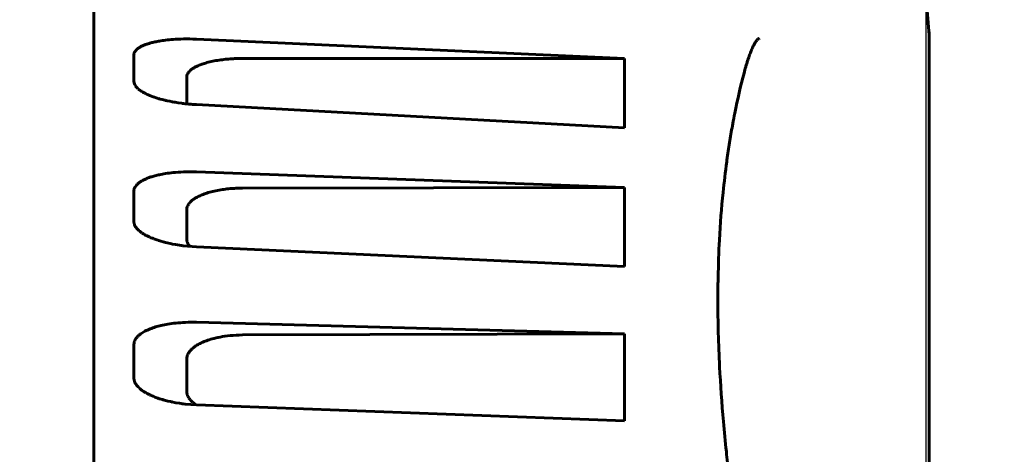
# Model space of a CAD drawing. Header units: millimetres. Extents: x 0 to 594, y 0 to 420.
# Tile 19 of 24: x 354.58 to 359.88, y 265.4 to 267.74. Entities that reach past the tile are written whole.
import ezdxf

# ---------------------------------------------------------------- set-up
doc = ezdxf.new("R2010")
doc.units = ezdxf.units.MM
doc.linetypes.add('K5LT_BASIC', pattern=[0])
doc.linetypes.add('K5LT_THIN', pattern=[0])
doc.layers.add('Системный слой', color=7, linetype='Continuous')
doc.styles.add('KDIMTEXTSTYLE', font='GOST_AU.SHX', dxfattribs={"width": 0.96, "oblique": 15, "height": 5})
doc.dimstyles.new('KDIMSTYLE (0.50)', dxfattribs={"dimtxt": 5, "dimasz": 1, "dimexe": 2, "dimexo": 0, "dimgap": 1, "dimtad": 1, "dimlfac": 2, "dimtxsty": 'KDIMTEXTSTYLE', "dimsah": 1, "dimcen": 0, "dimdle": 1, "dimadec": 0, "dimazin": 0, "dimtfac": 0.667, "dimtmove": 0, "dimatfit": 3, "dimfxl": 1, "dimtvp": 1, "dimtolj": 1, "dimtzin": 0, "dimarcsym": 0})

# ---------------------------------------------------------------- blocks, each defined once
blk = doc.blocks.new('U10')
at = {"layer": 'Системный слой', "color": 150, "linetype": 'K5LT_BASIC', "lineweight": 60, "true_color": 0x0080ff}
for p, q in [((355.1915, 265.8138), (355.1915, 265.815)), ((355.1917, 265.8105), (355.1915, 265.8138)), ((355.1919, 265.8089), (355.1917, 265.8105)), ((355.192, 265.8081), (355.1919, 265.8089)), ((355.192, 265.8077), (355.192, 265.8081)), ((355.192, 265.8075), (355.192, 265.8077)), ((355.1924, 265.8054), (355.192, 265.8075)), ((355.1932, 265.8015), (355.1924, 265.8054)), ((355.1938, 265.7996), (355.1932, 265.8015)), ((355.194, 265.7987), (355.1938, 265.7996)), ((355.1942, 265.7982), (355.194, 265.7987)), ((355.1943, 265.798), (355.1942, 265.7982)), ((355.1954, 265.7948), (355.1943, 265.798)), ((355.1972, 265.7907), (355.1954, 265.7948)), ((355.1982, 265.7886), (355.1972, 265.7907)), ((355.1987, 265.7876), (355.1982, 265.7886)), ((355.199, 265.7871), (355.1987, 265.7876)), ((355.1991, 265.7868), (355.199, 265.7871)), ((355.2004, 265.7846), (355.1991, 265.7868)), ((355.2033, 265.78), (355.2004, 265.7846)), ((355.2048, 265.7777), (355.2033, 265.78)), ((355.2057, 265.7765), (355.2048, 265.7777)), ((355.2061, 265.776), (355.2057, 265.7765)), ((355.2063, 265.7757), (355.2061, 265.776)), ((355.2092, 265.772), (355.2063, 265.7757)), ((355.2138, 265.7669), (355.2092, 265.772)), ((355.2163, 265.7643), (355.2138, 265.7669)), ((355.2176, 265.763), (355.2163, 265.7643)), ((355.2182, 265.7624), (355.2176, 265.763)), ((355.2185, 265.7621), (355.2182, 265.7624)), ((355.2233, 265.7577), (355.2185, 265.7621)), ((355.2296, 265.7525), (355.2233, 265.7577)), ((355.233, 265.75), (355.2296, 265.7525)), ((355.2347, 265.7487), (355.233, 265.75)), ((355.2355, 265.7481), (355.2347, 265.7487)), ((355.236, 265.7477), (355.2355, 265.7481)), ((355.2433, 265.7427), (355.236, 265.7477)), ((355.2504, 265.7381), (355.2433, 265.7427)), ((355.2541, 265.7359), (355.2504, 265.7381)), ((355.256, 265.7348), (355.2541, 265.7359)), ((355.257, 265.7343), (355.256, 265.7348)), ((355.2574, 265.734), (355.257, 265.7343)), ((355.2626, 265.7311), (355.2574, 265.734)), ((355.27, 265.7273), (355.2626, 265.7311)), ((355.2737, 265.7254), (355.27, 265.7273)), ((355.2756, 265.7245), (355.2737, 265.7254)), ((355.2766, 265.724), (355.2756, 265.7245)), ((355.277, 265.7238), (355.2766, 265.724)), ((355.2814, 265.7218), (355.277, 265.7238)), ((355.29, 265.7179), (355.2814, 265.7218)), ((355.2945, 265.7161), (355.29, 265.7179)), ((355.2967, 265.7151), (355.2945, 265.7161)), ((355.2978, 265.7147), (355.2967, 265.7151)), ((355.2984, 265.7145), (355.2978, 265.7147)), ((355.305, 265.7119), (355.2984, 265.7145)), ((355.3157, 265.7079), (355.305, 265.7119)), ((355.3211, 265.706), (355.3157, 265.7079)), ((355.3239, 265.705), (355.3211, 265.706)), ((355.3253, 265.7046), (355.3239, 265.705)), ((355.326, 265.7043), (355.3253, 265.7046)), ((355.3298, 265.7031), (355.326, 265.7043)), ((355.3453, 265.6983), (355.3298, 265.7031)), ((355.3533, 265.6961), (355.3453, 265.6983)), ((355.3573, 265.695), (355.3533, 265.6961)), ((355.3594, 265.6944), (355.3573, 265.695)), ((355.3604, 265.6941), (355.3594, 265.6944)), ((355.3609, 265.694), (355.3604, 265.6941)), ((355.3681, 265.6922), (355.3609, 265.694)), ((355.3735, 265.6908), (355.3682, 265.6922)), ((355.388, 265.6875), (355.3735, 265.6908)), ((355.3954, 265.686), (355.388, 265.6875)), ((355.3992, 265.6852), (355.3954, 265.686)), ((355.4011, 265.6848), (355.3992, 265.6852)), ((355.402, 265.6846), (355.4011, 265.6848)), ((355.4165, 265.6819), (355.402, 265.6846)), ((355.4364, 265.6787), (355.4165, 265.6819)), ((355.4467, 265.6772), (355.4364, 265.6787)), ((355.452, 265.6765), (355.4467, 265.6772)), ((355.4546, 265.6762), (355.452, 265.6765)), ((355.456, 265.6761), (355.4546, 265.6762)), ((355.4685, 265.6747), (355.456, 265.6761)), ((355.528, 265.6703), (355.4685, 265.6747))]:
    blk.add_line(p, q, dxfattribs=at)
blk = doc.blocks.new('U15')
at = {"layer": 'Системный слой', "color": 150, "linetype": 'K5LT_BASIC', "lineweight": 60, "true_color": 0x0080ff}
for p, q in [((359.4761, 266.0883), (359.4761, 266.0902)), ((359.4761, 265.0349), (359.4761, 265.0351))]:
    blk.add_line(p, q, dxfattribs=at)
blk = doc.blocks.new('U20')
at = {"layer": 'Системный слой', "color": 150, "linetype": 'K5LT_BASIC', "lineweight": 60, "true_color": 0x0080ff}
for p, q in [((359.4761, 267.662), (359.4761, 267.6226)), ((359.4761, 267.4192), (359.4761, 267.3498))]:
    blk.add_line(p, q, dxfattribs=at)
blk = doc.blocks.new('U21')
at = {"layer": 'Системный слой', "color": 150, "linetype": 'K5LT_BASIC', "lineweight": 60, "true_color": 0x0080ff}
for p, q in [((355.1915, 266.6563), (355.1915, 266.6574)), ((355.1917, 266.6533), (355.1915, 266.6563)), ((355.1919, 266.6518), (355.1917, 266.6533)), ((355.192, 266.6511), (355.1919, 266.6518)), ((355.192, 266.6507), (355.192, 266.6511)), ((355.192, 266.6505), (355.192, 266.6507)), ((355.1924, 266.6486), (355.192, 266.6505)), ((355.1932, 266.6451), (355.1924, 266.6486)), ((355.1938, 266.6433), (355.1932, 266.6451)), ((355.194, 266.6425), (355.1938, 266.6433)), ((355.1942, 266.642), (355.194, 266.6425)), ((355.1943, 266.6418), (355.1942, 266.642)), ((355.1954, 266.6389), (355.1943, 266.6418)), ((355.1972, 266.6352), (355.1954, 266.6389)), ((355.1982, 266.6333), (355.1972, 266.6352)), ((355.1987, 266.6323), (355.1982, 266.6333)), ((355.199, 266.6319), (355.1987, 266.6323)), ((355.1991, 266.6316), (355.199, 266.6319)), ((355.2004, 266.6296), (355.1991, 266.6316)), ((355.2033, 266.6253), (355.2004, 266.6296)), ((355.2048, 266.6232), (355.2033, 266.6253)), ((355.2057, 266.6221), (355.2048, 266.6232)), ((355.2061, 266.6216), (355.2057, 266.6221)), ((355.2063, 266.6214), (355.2061, 266.6216)), ((355.2092, 266.618), (355.2063, 266.6214)), ((355.2138, 266.6132), (355.2092, 266.618)), ((355.2163, 266.6108), (355.2138, 266.6132)), ((355.2176, 266.6097), (355.2163, 266.6108)), ((355.2182, 266.6091), (355.2176, 266.6097)), ((355.2185, 266.6088), (355.2182, 266.6091)), ((355.2233, 266.6048), (355.2185, 266.6088)), ((355.2296, 266.5999), (355.2233, 266.6048)), ((355.2329, 266.5975), (355.2296, 266.5999)), ((355.2347, 266.5964), (355.2329, 266.5975)), ((355.2355, 266.5958), (355.2347, 266.5964)), ((355.236, 266.5955), (355.2355, 266.5958)), ((355.2433, 266.5908), (355.236, 266.5955)), ((355.2504, 266.5865), (355.2433, 266.5908)), ((355.2541, 266.5845), (355.2504, 266.5865)), ((355.256, 266.5835), (355.2541, 266.5845)), ((355.257, 266.5829), (355.256, 266.5835)), ((355.2574, 266.5827), (355.257, 266.5829)), ((355.2626, 266.58), (355.2574, 266.5827)), ((355.2699, 266.5764), (355.2626, 266.58)), ((355.2737, 266.5746), (355.2699, 266.5764)), ((355.2756, 266.5738), (355.2737, 266.5746)), ((355.2766, 266.5733), (355.2756, 266.5738)), ((355.277, 266.5731), (355.2766, 266.5733)), ((355.283, 266.5705), (355.277, 266.5731)), ((355.2908, 266.5673), (355.283, 266.5705)), ((355.2948, 266.5657), (355.2908, 266.5673)), ((355.2968, 266.5649), (355.2948, 266.5657)), ((355.2979, 266.5645), (355.2968, 266.5649)), ((355.2984, 266.5643), (355.2979, 266.5645)), ((355.3204, 266.5565), (355.2984, 266.5643)), ((355.321, 266.5563), (355.3204, 266.5565)), ((355.3229, 266.5557), (355.321, 266.5563)), ((355.3248, 266.5551), (355.3229, 266.5557)), ((355.3258, 266.5548), (355.3248, 266.5551)), ((355.3262, 266.5546), (355.3258, 266.5548)), ((355.3358, 266.5517), (355.3262, 266.5546)), ((355.3486, 266.5481), (355.3358, 266.5517)), ((355.3551, 266.5463), (355.3486, 266.5481)), ((355.3584, 266.5455), (355.3551, 266.5463)), ((355.3601, 266.5451), (355.3584, 266.5455)), ((355.3609, 266.5448), (355.3601, 266.5451)), ((355.3713, 266.5423), (355.3609, 266.5448)), ((355.3868, 266.5389), (355.3713, 266.5423)), ((355.3948, 266.5372), (355.3868, 266.5389)), ((355.3989, 266.5364), (355.3948, 266.5372)), ((355.4009, 266.536), (355.3989, 266.5364)), ((355.4019, 266.5358), (355.4009, 266.536)), ((355.4164, 266.5331), (355.4019, 266.5358)), ((355.4364, 266.5299), (355.4164, 266.5331)), ((355.4467, 266.5284), (355.4364, 266.5299)), ((355.452, 266.5278), (355.4467, 266.5284)), ((355.4546, 266.5274), (355.452, 266.5278)), ((355.456, 266.5273), (355.4546, 266.5274)), ((355.528, 266.5211), (355.456, 266.5273))]:
    blk.add_line(p, q, dxfattribs=at)
blk = doc.blocks.new('U22')
at = {"layer": 'Системный слой', "color": 150, "linetype": 'K5LT_BASIC', "lineweight": 60, "true_color": 0x0080ff}
for p, q in [((358.8693, 268.9646), (359.2603, 268.6557)), ((359.2603, 268.6557), (359.4345, 268.167)), ((359.4345, 268.167), (359.4761, 267.662))]:
    blk.add_line(p, q, dxfattribs=at)
blk = doc.blocks.new('U25')
at = {"layer": 'Системный слой', "color": 150, "linetype": 'K5LT_BASIC', "lineweight": 60, "true_color": 0x0080ff}
for p, q in [((355.1915, 267.4116), (355.194, 267.3987)), ((355.194, 267.3987), (355.1951, 267.3959)), ((355.1951, 267.3959), (355.1953, 267.3956)), ((355.1953, 267.3956), (355.1956, 267.3949)), ((355.1956, 267.3949), (355.1962, 267.3937)), ((355.1962, 267.3937), (355.1976, 267.3912)), ((355.1976, 267.3912), (355.2009, 267.3862)), ((355.2009, 267.3862), (355.2034, 267.383)), ((355.2034, 267.383), (355.2036, 267.3828)), ((355.2036, 267.3828), (355.2041, 267.3822)), ((355.2041, 267.3822), (355.2049, 267.3812)), ((355.2049, 267.3812), (355.2068, 267.3792)), ((355.2068, 267.3792), (355.2108, 267.3752)), ((355.2108, 267.3752), (355.2132, 267.373)), ((355.2132, 267.373), (355.2135, 267.3727)), ((355.2135, 267.3727), (355.214, 267.3723)), ((355.214, 267.3723), (355.2151, 267.3713)), ((355.2151, 267.3713), (355.2173, 267.3695)), ((355.2173, 267.3695), (355.222, 267.3659)), ((355.222, 267.3659), (355.2266, 267.3626)), ((355.2266, 267.3626), (355.227, 267.3623)), ((355.227, 267.3623), (355.2277, 267.3618)), ((355.2277, 267.3618), (355.2292, 267.3608)), ((355.2292, 267.3608), (355.2323, 267.3588)), ((355.2323, 267.3588), (355.2388, 267.3548)), ((355.2388, 267.3548), (355.2467, 267.3504)), ((355.2467, 267.3504), (355.2472, 267.3502)), ((355.2472, 267.3502), (355.2482, 267.3496)), ((355.2482, 267.3496), (355.2501, 267.3486)), ((355.2501, 267.3486), (355.2542, 267.3466)), ((355.2542, 267.3466), (355.2626, 267.3425)), ((355.2626, 267.3425), (355.2699, 267.3393)), ((355.2699, 267.3393), (355.2704, 267.3391)), ((355.2704, 267.3391), (355.2712, 267.3387)), ((355.2712, 267.3387), (355.2729, 267.338)), ((355.2729, 267.338), (355.2763, 267.3366)), ((355.2763, 267.3366), (355.2803, 267.335)), ((355.2803, 267.335), (355.2957, 267.3292)), ((355.2957, 267.3292), (355.2962, 267.329)), ((355.2962, 267.329), (355.2971, 267.3287)), ((355.2971, 267.3287), (355.2991, 267.328)), ((355.2991, 267.328), (355.303, 267.3266)), ((355.303, 267.3266), (355.311, 267.324)), ((355.311, 267.324), (355.3221, 267.3206)), ((355.3221, 267.3206), (355.3228, 267.3204)), ((355.3228, 267.3204), (355.3241, 267.32)), ((355.3241, 267.32), (355.3269, 267.3191)), ((355.3269, 267.3191), (355.3326, 267.3175)), ((355.3326, 267.3175), (355.3441, 267.3144)), ((355.3441, 267.3144), (355.3572, 267.3111)), ((355.3572, 267.3111), (355.3581, 267.3109)), ((355.3581, 267.3109), (355.3598, 267.3105)), ((355.3598, 267.3105), (355.3632, 267.3097)), ((355.3632, 267.3097), (355.37, 267.3082)), ((355.37, 267.3082), (355.3842, 267.3051)), ((355.3842, 267.3051), (355.3979, 267.3024)), ((355.3979, 267.3024), (355.399, 267.3023)), ((355.399, 267.3023), (355.401, 267.3019)), ((355.401, 267.3019), (355.4051, 267.3011)), ((355.4051, 267.3011), (355.4134, 267.2997)), ((355.4134, 267.2997), (355.4306, 267.297)), ((355.4306, 267.297), (355.4505, 267.2942)), ((355.4505, 267.2942), (355.4516, 267.294)), ((355.4516, 267.294), (355.4537, 267.2938)), ((355.4537, 267.2938), (355.4581, 267.2932)), ((355.4581, 267.2932), (355.4668, 267.2922)), ((355.4668, 267.2922), (355.4849, 267.2903)), ((355.4849, 267.2903), (355.4938, 267.2895)), ((355.4938, 267.2895), (355.4947, 267.2894)), ((355.4947, 267.2894), (355.4965, 267.2893)), ((355.4965, 267.2893), (355.5001, 267.289)), ((355.5001, 267.289), (355.5073, 267.2884)), ((355.5073, 267.2884), (355.522, 267.2875)), ((355.522, 267.2875), (355.528, 267.2871))]:
    blk.add_line(p, q, dxfattribs=at)
blk = doc.blocks.new('U27')
at = {"layer": 'Системный слой', "color": 150, "linetype": 'K5LT_BASIC', "lineweight": 60, "true_color": 0x0080ff}
for p, q in [((355.4761, 266.5641), (355.4767, 266.5568)), ((355.4767, 266.5568), (355.4786, 266.5484)), ((355.4786, 266.5484), (355.4787, 266.548)), ((355.4787, 266.548), (355.4789, 266.5474)), ((355.4789, 266.5474), (355.4794, 266.5461)), ((355.4794, 266.5461), (355.4804, 266.5435)), ((355.4804, 266.5435), (355.4829, 266.5384)), ((355.4829, 266.5384), (355.4852, 266.5346)), ((355.4852, 266.5346), (355.4853, 266.5343)), ((355.4853, 266.5343), (355.4857, 266.5337)), ((355.4857, 266.5337), (355.4864, 266.5326)), ((355.4864, 266.5326), (355.488, 266.5304)), ((355.488, 266.5304), (355.4914, 266.5259)), ((355.4914, 266.5259), (355.4934, 266.5235))]:
    blk.add_line(p, q, dxfattribs=at)
blk = doc.blocks.new('U32')
at = {"layer": 'Системный слой', "color": 150, "linetype": 'K5LT_BASIC', "lineweight": 60, "true_color": 0x0080ff}
for p, q in [((355.4761, 267.297), (355.4761, 267.2982)), ((355.4763, 267.2946), (355.4761, 267.297)), ((355.4764, 267.2932), (355.4763, 267.2946)), ((355.4765, 267.2924), (355.4764, 267.2932)), ((355.4766, 267.2921), (355.4765, 267.2924)), ((355.4766, 267.2919), (355.4766, 267.2921)), ((355.4766, 267.2918), (355.4766, 267.2919)), ((355.4766, 267.2917), (355.4766, 267.2918)), ((355.4767, 267.2917), (355.4766, 267.2917)), ((355.4766, 267.2917), (355.4766, 267.2917)), ((355.4767, 267.2916), (355.4767, 267.2917)), ((355.4767, 267.2914), (355.4767, 267.2916)), ((355.4767, 267.2911), (355.4767, 267.2914))]:
    blk.add_line(p, q, dxfattribs=at)
blk = doc.blocks.new('U34')
at = {"layer": 'Системный слой', "color": 150, "linetype": 'K5LT_BASIC', "lineweight": 60, "true_color": 0x0080ff}
for p, q in [((359.4761, 266.0889), (359.4761, 266.2222)), ((359.4761, 265.4046), (359.4761, 265.5564))]:
    blk.add_line(p, q, dxfattribs=at)
blk = doc.blocks.new('U42')
at = {"layer": 'Системный слой', "color": 150, "linetype": 'K5LT_BASIC', "lineweight": 60, "true_color": 0x0080ff}
for p, q in [((359.4761, 267.6216), (359.4761, 267.4216)), ((359.4761, 267.3498), (359.4761, 267.3487))]:
    blk.add_line(p, q, dxfattribs=at)
blk = doc.blocks.new('U55')
at = {"layer": 'Системный слой', "color": 150, "linetype": 'K5LT_BASIC', "lineweight": 60, "true_color": 0x0080ff}
for p, q in [((355.4761, 265.744), (355.4767, 265.7361)), ((355.4767, 265.7361), (355.4786, 265.7268)), ((355.4786, 265.7268), (355.4787, 265.7264)), ((355.4787, 265.7264), (355.4789, 265.7257)), ((355.4789, 265.7257), (355.4794, 265.7243)), ((355.4794, 265.7243), (355.4804, 265.7215)), ((355.4804, 265.7215), (355.4829, 265.7158)), ((355.4829, 265.7158), (355.4852, 265.7117)), ((355.4852, 265.7117), (355.4853, 265.7113)), ((355.4853, 265.7113), (355.4857, 265.7107)), ((355.4857, 265.7107), (355.4865, 265.7095)), ((355.4865, 265.7095), (355.4881, 265.7069)), ((355.4881, 265.7069), (355.4916, 265.7019)), ((355.4916, 265.7019), (355.4941, 265.6987)), ((355.4941, 265.6987), (355.4944, 265.6984)), ((355.4944, 265.6984), (355.4949, 265.6978)), ((355.4949, 265.6978), (355.4959, 265.6966)), ((355.4959, 265.6966), (355.498, 265.6942)), ((355.498, 265.6942), (355.5024, 265.6896)), ((355.5024, 265.6896), (355.507, 265.6852)), ((355.507, 265.6852), (355.5073, 265.6849)), ((355.5073, 265.6849), (355.5081, 265.6843)), ((355.5081, 265.6843), (355.5095, 265.683)), ((355.5095, 265.683), (355.5125, 265.6805)), ((355.5125, 265.6805), (355.5188, 265.6756)), ((355.5188, 265.6756), (355.5261, 265.6704))]:
    blk.add_line(p, q, dxfattribs=at)
blk = doc.blocks.new('KDIMARROW_02')
at = {"layer": 'Системный слой'}
blk.add_hatch(color=0, dxfattribs=at).paths.add_polyline_path([(4.5, 0), (5, 0.6583), (0, 0), (5, -0.6583)])
at = {"layer": 'Системный слой', "color": 0, "linetype": 'K5LT_THIN', "lineweight": 18}
for p, q in [((5, 0.6583), (0, 0)), ((4.5, 0), (5, 0.6583)), ((0, 0), (-1, 0)), ((0, 0), (5, -0.6583)), ((0, 0), (7, 0)), ((5, -0.6583), (4.5, 0))]:
    blk.add_line(p, q, dxfattribs=at)

msp = doc.modelspace()

# ---------------------------------------------------------------- linework, layer by layer
at = {"layer": 'Системный слой', "color": 150, "linetype": 'K5LT_BASIC', "lineweight": 60, "true_color": 0x0080ff}
for p, q in [((354.9761, 256.8248), (354.9761, 269.3248)), ((355.528, 267.6398), (357.8356, 267.5349)), ((358.5612, 267.6443), (358.5612, 267.6443)), ((359.4761, 267.6611), (359.4761, 267.662)), ((359.4761, 267.661), (359.4761, 267.6611)), ((359.4761, 267.661), (359.4761, 267.6216)), ((359.4761, 267.6289), (359.4761, 267.6216)), ((355.1915, 267.4116), (355.1915, 267.5545)), ((357.8356, 267.5349), (355.7764, 267.5359)), ((357.8356, 267.5349), (357.8356, 267.1628)), ((359.4756, 267.4789), (359.4756, 267.4782)), ((359.4756, 267.4783), (359.4756, 267.4782)), ((355.4761, 267.4355), (355.4761, 267.2982)), ((359.4761, 267.4258), (359.4761, 267.4181)), ((359.4761, 267.3487), (359.4761, 267.4181)), ((359.4761, 267.3487), (359.4761, 267.3498)), ((359.4761, 265.0351), (359.4761, 267.3487)), ((357.8356, 267.1628), (355.528, 267.2871)), ((355.528, 266.9246), (357.8356, 266.8405)), ((355.1915, 266.8209), (355.1915, 266.6574)), ((357.8356, 266.8405), (355.7764, 266.8375)), ((357.8356, 266.8405), (357.8356, 266.4147)), ((355.4761, 266.5641), (355.4761, 266.7212)), ((355.3225, 266.5558), (355.3204, 266.5565)), ((355.528, 266.5211), (357.8356, 266.4147)), ((359.4761, 266.2216), (359.4761, 266.2222)), ((359.4761, 266.2217), (359.4761, 266.2216)), ((357.8356, 266.0534), (355.528, 266.1147)), ((355.7764, 266.0465), (357.8356, 266.0534)), ((357.8356, 265.5845), (357.8356, 266.0534)), ((359.4761, 266.0902), (359.4761, 266.0883)), ((355.1915, 265.9951), (355.1915, 265.815)), ((355.4761, 265.744), (355.4761, 265.917)), ((355.528, 265.6703), (357.8356, 265.5845)), ((359.4761, 265.558), (359.4761, 265.5557)), ((359.4761, 265.5557), (359.4761, 265.5557)), ((359.4761, 265.4039), (359.4761, 265.4046))]:
    msp.add_line(p, q, dxfattribs=at)
for points, knots in [([(355.528, 267.6398), (355.5032, 267.641), (355.4589, 267.6413), (355.4048, 267.6389), (355.3628, 267.6348), (355.3308, 267.6301), (355.3049, 267.6251), (355.2828, 267.6198), (355.2631, 267.6138), (355.2449, 267.6071), (355.2288, 267.5996), (355.2152, 267.5914), (355.2048, 267.5828), (355.1974, 267.5739), (355.1934, 267.566), (355.1917, 267.5595), (355.1916, 267.5559), (355.1915, 267.5545)], [0, 0, 0, 0, 0.120685, 0.230142, 0.31979, 0.399415, 0.465698, 0.527221, 0.587323, 0.647468, 0.708589, 0.769818, 0.829904, 0.882994, 0.93691, 0.974272, 1, 1, 1, 1]), ([(358.5612, 267.6443), (358.5607, 267.6441), (358.5602, 267.6438), (358.5586, 267.6429), (358.5573, 267.6421), (358.5547, 267.6402), (358.5533, 267.6391), (358.5502, 267.6362), (358.5485, 267.6344), (358.5453, 267.6307), (358.5438, 267.6288), (358.54, 267.6234), (358.5375, 267.6197), (358.5322, 267.6105), (358.5294, 267.6042), (358.5266, 267.5987), (358.5266, 267.5987), (358.5261, 267.5976), (358.5256, 267.5964), (358.5251, 267.5952)], [6.355013, 6.355013, 6.355013, 6.355013, 7.035329, 7.035329, 8.714299, 8.714299, 10.332741, 10.332741, 11.911364, 11.911364, 13.101217, 13.101217, 14.847328, 14.847328, 16.664082, 16.664082, 16.665269, 16.665269, 17, 17, 17, 17]), ([(358.5251, 267.5952), (358.5212, 267.5863), (358.5176, 267.5773), (358.5106, 267.5593), (358.5073, 267.5503), (358.5024, 267.5363), (358.5007, 267.5314), (358.4981, 267.5237), (358.4972, 267.521), (358.4953, 267.515), (358.4943, 267.5119), (358.4915, 267.5027), (358.4897, 267.4968), (358.4847, 267.4797), (358.4816, 267.4685), (358.4786, 267.4572)], [0, 0, 0, 0, 3, 3, 6, 6, 7.601927, 7.601927, 8.501118, 8.501118, 9.528798, 9.528798, 11.455668, 11.455668, 15, 15, 15, 15]), ([(355.4761, 267.4355), (355.4763, 267.4417), (355.4791, 267.4535), (355.4916, 267.4688), (355.5069, 267.4808), (355.5235, 267.4905), (355.5427, 267.4993), (355.5653, 267.5077), (355.5924, 267.5155), (355.624, 267.5226), (355.6576, 267.5282), (355.6922, 267.5323), (355.7239, 267.5346), (355.7525, 267.5358), (355.7691, 267.536), (355.7764, 267.5359)], [0, 0, 0, 0, 0.11728, 0.216015, 0.291692, 0.360978, 0.42857, 0.502261, 0.585981, 0.673968, 0.760541, 0.834897, 0.906561, 0.959201, 1, 1, 1, 1]), ([(358.4786, 267.4572), (358.4604, 267.3877), (358.4438, 267.3156), (358.4253, 267.2224), (358.4217, 267.2037), (358.4154, 267.1699), (358.4127, 267.1548), (358.4075, 267.1246), (358.4049, 267.1094), (358.3975, 267.064), (358.3929, 267.0334), (358.3874, 266.9948), (358.3863, 266.9873), (358.3853, 266.9794), (358.3853, 266.9794), (358.3788, 266.9242), (358.3714, 266.8702), (358.3573, 266.731), (358.3508, 266.6455), (358.3426, 266.4921), (358.3409, 266.4243), (358.3381, 266.3273), (358.3386, 266.2964), (358.3376, 266.2564), (358.3378, 266.2455), (358.3378, 266.2348)], [0, 0, 0, 0, 4.8, 4.8, 5.994563, 5.994563, 6.942419, 6.942419, 7.882753, 7.882753, 9.748374, 9.748374, 10.208064, 10.208064, 10.212324, 10.212324, 13.449525, 13.449525, 18.249525, 18.249525, 21.864956, 21.864956, 23.442546, 23.442546, 24, 24, 24, 24]), ([(355.528, 266.9246), (355.5032, 266.9256), (355.4589, 266.9253), (355.4048, 266.9216), (355.3628, 266.9162), (355.3308, 266.9103), (355.3049, 266.9041), (355.2828, 266.8976), (355.2631, 266.8904), (355.2449, 266.8824), (355.2288, 266.8734), (355.2152, 266.8637), (355.2048, 266.8537), (355.1974, 266.8433), (355.1934, 266.8342), (355.1917, 266.8267), (355.1916, 266.8226), (355.1915, 266.8209)], [0, 0, 0, 0, 0.120685, 0.230142, 0.31979, 0.399414, 0.465697, 0.527219, 0.587321, 0.647465, 0.708586, 0.769815, 0.829901, 0.882991, 0.936907, 0.97427, 1, 1, 1, 1]), ([(355.4761, 266.7212), (355.4763, 266.7283), (355.4791, 266.7418), (355.4916, 266.7595), (355.5069, 266.7734), (355.5235, 266.7846), (355.5427, 266.7948), (355.5653, 266.8044), (355.5924, 266.8136), (355.624, 266.8218), (355.6576, 266.8283), (355.6922, 266.8331), (355.7239, 266.8359), (355.7525, 266.8373), (355.7691, 266.8376), (355.7764, 266.8375)], [0, 0, 0, 0, 0.11728, 0.216015, 0.291692, 0.360978, 0.42857, 0.502261, 0.585981, 0.673969, 0.760543, 0.834899, 0.906564, 0.959203, 1, 1, 1, 1]), ([(358.4812, 264.7327), (358.4801, 264.7392), (358.4789, 264.7457), (358.4619, 264.8508), (358.4447, 264.9503), (358.4266, 265.0743), (358.4229, 265.1005), (358.4171, 265.1423), (358.415, 265.1581), (358.4123, 265.1778), (358.4118, 265.1816), (358.4087, 265.205), (358.4062, 265.2244), (358.4025, 265.2539), (358.4012, 265.264), (358.3967, 265.3023), (358.3932, 265.3306), (358.3878, 265.3785), (358.3855, 265.3984), (358.3781, 265.4722), (358.3725, 265.5263), (358.359, 265.6798), (358.3521, 265.7783), (358.3409, 265.9978), (358.3378, 266.1178), (358.3378, 266.2348)], [0, 0, 0, 0, 0.29235, 0.29235, 4.8, 4.8, 6.006653, 6.006653, 6.739993, 6.739993, 6.919461, 6.919461, 7.825024, 7.825024, 8.296975, 8.296975, 9.621661, 9.621661, 10.556978, 10.556978, 13.128004, 13.128004, 17.928004, 17.928004, 24, 24, 24, 24]), ([(355.1915, 265.9951), (355.1917, 265.9998), (355.1926, 266.0087), (355.198, 266.0211), (355.2055, 266.0323), (355.2155, 266.043), (355.2301, 266.0548), (355.2508, 266.0674), (355.2777, 266.0795), (355.307, 266.0896), (355.3389, 266.0981), (355.3748, 266.1052), (355.4179, 266.1111), (355.4685, 266.1149), (355.5073, 266.115), (355.528, 266.1147)], [0, 0, 0, 0, 0.066064, 0.124805, 0.174724, 0.228578, 0.290023, 0.372495, 0.458724, 0.545053, 0.622987, 0.709579, 0.800714, 0.89926, 1, 1, 1, 1]), ([(355.7764, 266.0465), (355.7528, 266.0459), (355.7102, 266.0443), (355.6567, 266.0362), (355.6153, 266.0266), (355.5832, 266.0164), (355.5583, 266.0062), (355.5382, 265.9961), (355.5208, 265.9854), (355.5058, 265.9738), (355.4933, 265.961), (355.4843, 265.9481), (355.479, 265.9362), (355.4765, 265.926), (355.4761, 265.9198), (355.4761, 265.917)], [0, 0, 0, 0, 0.129537, 0.248671, 0.354979, 0.443646, 0.520132, 0.58686, 0.648289, 0.71645, 0.783976, 0.850279, 0.909625, 0.959218, 1, 1, 1, 1])]:
    msp.add_open_spline(points, degree=3, knots=knots, dxfattribs=at)
for points in [[(359.4756, 267.6791), (359.4757, 267.6736), (359.4759, 267.6625), (359.476, 267.6457), (359.4761, 267.6345), (359.4761, 267.6289)], [(359.4756, 267.4782), (359.4757, 267.4724), (359.4759, 267.4608), (359.476, 267.4434), (359.4761, 267.4316), (359.4761, 267.4258)]]:
    msp.add_open_spline(points, degree=3, dxfattribs=at)

# ---------------------------------------------------------------- block references
at = {"layer": 'Системный слой'}
for name in ['U22', 'U20', 'U42', 'U25', 'U32', 'U21', 'U27', 'U34', 'U15', 'U10', 'U55']:
    msp.add_blockref(name, (0, 0), dxfattribs=at)

# ---------------------------------------------------------------- dimensions: what is measured, and where the dimension line sits
at = {"layer": 'Системный слой', "color": 7}
msp.add_linear_dim(base=(353.5761, 332.5498), p1=(359.4593, 262.9822), p2=(353.5761, 308.3498), location=(372.4626, 332.5498), text='\\H5.0;\\W0.965;\\Q15;\\H5.0;\\W0.965;\\Q15;\\Q15;12\\H0.65x;\\S+1^ -1;\\H1.5x;', dimstyle='KDIMSTYLE (0.50)', override={"dimexo": 0, "dimblk1": 'KDIMARROW_02', "dimblk2": 'KDIMARROW_02', "dimse1": 0, "dimse2": 0, "dimclrt": 7, "dimtolj": 1}, dxfattribs=at).render()

doc.saveas('drawing.dxf')
